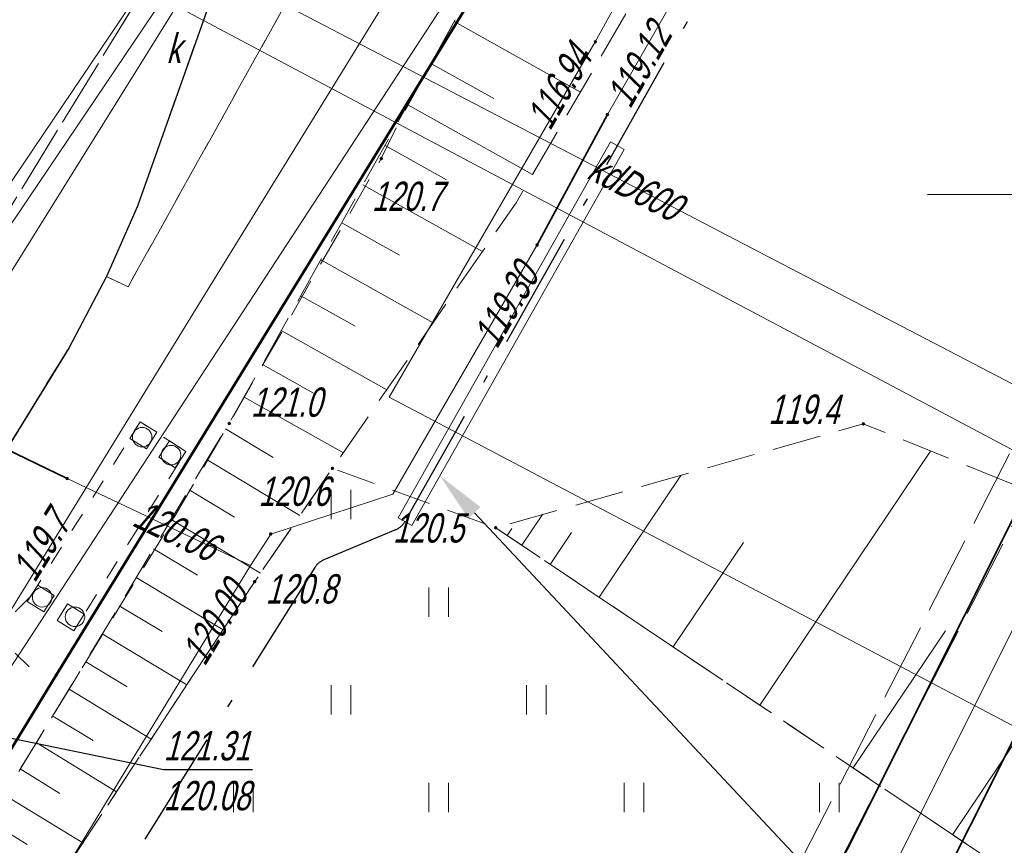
# Model space of a CAD drawing. Extents: x 7463256 to 7464485, y 5957341 to 5958260.
# Tile 110 of 256: x 7463724 to 7463749, y 5957533 to 5957554. Entities that reach past the tile are written whole.
import ezdxf
from ezdxf import colors
from ezdxf.entities.mleader import LeaderData, LeaderLine
from ezdxf.enums import TextEntityAlignment as Align
from ezdxf.math import Vec2, Vec3

# ---------------------------------------------------------------- set-up
doc = ezdxf.new("R2010")
doc.units = 0
doc.header["$MEASUREMENT"] = 0
for name, pattern in [('1.5_0.5', [2, 1.5, -0.5]), ('218-500', [1, 0.5, -0.5]), ('GAK', [5.2, 3, -1, 0.2, -1]), ('ib10_500', [1, 0.5, -0.5]), ('l219_500', [0]), ('mz1.0_0.5', [1.5, 1, -0.5]), ('mz1.25_0.5', [1.75, 1.25, -0.5]), ('mz2.0_0.5', [2.5, 2, -0.5])]:
    doc.linetypes.add(name, pattern=pattern)
doc.layers.get('0').update_dxf_attribs({"color": 2, "linetype": 'CONTINUOUS', "lineweight": 5})
for name, color, linetype in [('000 Inne (niezydentyfikowane)', 7, 'CONTINUOUS'), ('203-Punkt załamania granicy działki nie stabilizowany', 7, 'CONTINUOUS'), ('218-Granica użytku', 7, 'CONTINUOUS'), ('219-Linia granicy', 7, 'CONTINUOUS'), ('chodnik (powierzchnia)', 7, 'CONTINUOUS'), ('jezdnia (powierzchnia)', 7, 'CONTINUOUS'), ('krawężnik (linia)', 7, 'CONTINUOUS'), ('latarnia na słupie lub maszcie (punkt)', 7, 'CONTINUOUS'), ('podpora okrągła (punkt)', 7, 'CONTINUOUS'), ('przewód ciepłowniczy (linia)', 7, 'CONTINUOUS'), ('przewód ciepłowniczy - projektowany lub w budowie (linia) - ob. projektowany', 7, 'CONTINUOUS'), ('przewód elektroenergetyczny (linia)', 7, 'CONTINUOUS'), ('przewód gazowy (linia)', 7, 'CONTINUOUS'), ('przewód kanalizacyjny (linia)', 7, 'CONTINUOUS'), ('przewód kanalizacyjny (linia)-Atr1', 7, 'CONTINUOUS'), ('przewód telekomunikacyjny (linia)', 7, 'CONTINUOUS'), ('przewód wodociągowy (linia)', 7, 'CONTINUOUS'), ('punkt o określonej wysokości (sieć elektroenergetyczna)-Atr2', 7, 'CONTINUOUS'), ('punkt o określonej wysokości (sieć gazowa)', 7, 'CONTINUOUS'), ('punkt o określonej wysokości (sieć gazowa)-Atr2', 7, 'CONTINUOUS'), ('punkt o określonej wysokości (sieć telekomunikacyjna)-Atr2', 7, 'CONTINUOUS'), ('punkt o określonej wysokości (sieć telekomunikacyjna)-Atr3', 7, 'CONTINUOUS'), ('punkt o określonej wysokości (sieć wodociągowa)', 7, 'CONTINUOUS'), ('punkt o określonej wysokości (sieć wodociągowa)-Atr2', 7, 'CONTINUOUS'), ('punkt wysokościowy naturalny', 7, 'CONTINUOUS'), ('punkt wysokościowy naturalny-Atr2', 7, 'CONTINUOUS'), ('rura ochronna - przewód ciepłowniczy (linia)', 7, 'CONTINUOUS'), ('rura ochronna - przewód gazowy (linia)', 7, 'CONTINUOUS'), ('skarpa nieumocniona (powierzchnia)', 7, 'CONTINUOUS'), ('studzienka okrągła - przewód kanalizacyjny (punkt)-Atr17', 7, 'CONTINUOUS'), ('trawnik (powierzchnia)', 7, 'CONTINUOUS'), ('trawnik (powierzchnia) - symbol', 7, 'CONTINUOUS'), ('wiata (powierzchnia)', 7, 'CONTINUOUS'), ('wiata (powierzchnia) - symbol', 7, 'CONTINUOUS'), ('Wstawianie ramki sekcyjnej z opisem', 7, 'CONTINUOUS')]:
    doc.layers.add(name, color=color, linetype=linetype)
for name, color, linetype, lineweight in [('@proj.rury', 7, 'CONTINUOUS', 20), ('____proj LSN', 1, 'CONTINUOUS', 5), ('OBMBS-21-18876-opis proj', 1, 'CONTINUOUS', 18)]:
    doc.layers.add(name, color=color, linetype=linetype, lineweight=lineweight)
doc.styles.get("Standard").update_dxf_attribs({"font": 'txt', "width": 0.75})

# ---------------------------------------------------------------- blocks, each defined once
blk = doc.blocks.new('SM011')
at = {"color": 0, "linetype": 'Continuous', "lineweight": 13}
for p, q in [((-0.53, 0.531), (-0.883, 0.884)), ((0.531, 0.531), (0.884, 0.884)), ((-0.53, -0.53), (-0.883, -0.883)), ((0.531, -0.53), (0.884, -0.883))]:
    blk.add_line(p, q, dxfattribs=at)
blk = doc.blocks.new('IB04')
at = {"color": 0, "linetype": 'Continuous', "lineweight": 13}
blk.add_circle((0, 0), 0.25, dxfattribs=at)
blk = doc.blocks.new('PW01')
at = {"linetype": 'Continuous', "lineweight": 13}
h = blk.add_hatch(color=0, dxfattribs=at)
edge = h.paths.add_edge_path()
edge.add_arc((0, 0), 0.045, 0, 360)
blk = doc.blocks.new('TU04')
at = {"color": 0, "linetype": 'Continuous', "lineweight": 13}
for p, q in [((0, 0), (0, 0.75)), ((0.5, 0), (0.5, 0.75))]:
    blk.add_line(p, q, dxfattribs=at)
blk = doc.blocks.new('IB10')
at = {"color": 0, "linetype": 'Continuous', "lineweight": 13}
for p, q in [((0, 0), (0, 0.5)), ((0, 0.5), (0.5, 0.5)), ((0.5, 0), (0.5, 0.5)), ((0, 0), (0.5, 0))]:
    blk.add_line(p, q, dxfattribs=at)
blk = doc.blocks.new('203')
at = {"linetype": 'Continuous', "lineweight": 0}
h = blk.add_hatch(color=0, dxfattribs=at)
edge = h.paths.add_edge_path()
edge.add_arc((0, 0), 0.045, 0, 360)

msp = doc.modelspace()

# ---------------------------------------------------------------- linework, layer by layer
at = {"layer": '000 Inne (niezydentyfikowane)', "color": 7, "linetype": 'Continuous', "lineweight": 13}
for p, q in [((7463735.39, 5957554.43), (7463738.62, 5957552.62)), ((7463734.79, 5957553.36), (7463736.4, 5957552.46)), ((7463734.2, 5957552.3), (7463737.39, 5957550.51)), ((7463733.62, 5957551.26), (7463735.19, 5957550.38)), ((7463733.05, 5957550.25), (7463736.11, 5957548.54)), ((7463732.51, 5957549.28), (7463733.99, 5957548.45)), ((7463731.97, 5957548.33), (7463734.85, 5957546.72)), ((7463731.46, 5957547.41), (7463732.85, 5957546.63)), ((7463730.96, 5957546.52), (7463733.66, 5957545)), ((7463730.48, 5957545.65), (7463731.79, 5957544.92)), ((7463730.01, 5957544.81), (7463732.55, 5957543.39)), ((7463729.53, 5957544), (7463730.75, 5957543.27)), ((7463743.21, 5957536.93), (7463747.58, 5957543.43)), ((7463729.06, 5957543.21), (7463731.44, 5957541.78)), ((7463739.1, 5957539.69), (7463741.19, 5957542.81)), ((7463728.6, 5957542.44), (7463729.76, 5957541.74)), ((7463737.12, 5957541.02), (7463737.65, 5957541.81)), ((7463728.14, 5957541.68), (7463730.43, 5957540.31)), ((7463736.74, 5957541.27), (7463736.86, 5957541.45)), ((7463737.84, 5957540.53), (7463738.39, 5957541.35)), ((7463740.99, 5957538.42), (7463742.79, 5957541.09)), ((7463748.14, 5957533.61), (7463753.21, 5957541.16)), ((7463727.69, 5957540.93), (7463728.82, 5957540.26)), ((7463727.25, 5957540.2), (7463729.47, 5957538.86)), ((7463726.81, 5957539.47), (7463727.91, 5957538.81)), ((7463745.6, 5957535.32), (7463747.96, 5957538.83)), ((7463726.38, 5957538.75), (7463728.54, 5957537.45)), ((7463725.96, 5957538.04), (7463727.02, 5957537.4)), ((7463725.53, 5957537.34), (7463727.63, 5957536.06)), ((7463725.11, 5957536.65), (7463726.15, 5957536.02)), ((7463724.69, 5957535.97), (7463726.74, 5957534.71)), ((7463724.28, 5957535.3), (7463725.29, 5957534.67)), ((7463723.87, 5957534.63), (7463725.88, 5957533.4)), ((7463723.46, 5957533.97), (7463724.46, 5957533.36))]:
    msp.add_line(p, q, dxfattribs=at)
at = {"layer": '218-Granica użytku', "color": 3, "linetype": '218-500', "lineweight": 18, "flags": 128}
for points in [[(7463725.2, 5957537.7), (7463740.37, 5957562.43)], [(7463707.21, 5957508.16), (7463725.2, 5957537.7)]]:
    msp.add_lwpolyline(points, dxfattribs=at)
at = {"layer": '219-Linia granicy', "color": 3, "linetype": 'l219_500', "lineweight": 50, "flags": 128}
for points in [[(7463740.37, 5957562.43), (7463725.2, 5957537.7)], [(7463725.2, 5957537.7), (7463707.21, 5957508.16)]]:
    msp.add_lwpolyline(points, dxfattribs=at)
at = {"layer": '@proj.rury'}
for p, q in [((7463733.951, 5957541.728), (7463739.386, 5957551.353)), ((7463734.299, 5957541.532), (7463739.734, 5957551.156)), ((7463739.386, 5957551.353), (7463739.56, 5957551.254)), ((7463739.734, 5957551.156), (7463739.56, 5957551.254)), ((7463733.951, 5957541.728), (7463734.125, 5957541.63)), ((7463734.299, 5957541.532), (7463734.125, 5957541.63))]:
    msp.add_line(p, q, dxfattribs=at)
at = {"layer": 'chodnik (powierzchnia)', "color": 7, "linetype": 'mz1.0_0.5', "lineweight": 18, "flags": 128}
msp.add_lwpolyline([(7463684.15, 5957476.71), (7463681.1, 5957474.24), (7463681.13, 5957474.35), (7463681.27, 5957474.82), (7463681.41, 5957475.29), (7463681.56, 5957475.76), (7463681.71, 5957476.22), (7463681.86, 5957476.69), (7463682.01, 5957477.15), (7463682.17, 5957477.62), (7463682.32, 5957478.08), (7463682.49, 5957478.54), (7463682.65, 5957479), (7463682.81, 5957479.45), (7463682.98, 5957479.91), (7463683.15, 5957480.36), (7463683.32, 5957480.81), (7463683.5, 5957481.27), (7463683.67, 5957481.72), (7463683.85, 5957482.17), (7463684.03, 5957482.61), (7463684.21, 5957483.06), (7463684.39, 5957483.51), (7463684.58, 5957483.96), (7463684.77, 5957484.4), (7463684.96, 5957484.85), (7463685.15, 5957485.29), (7463685.35, 5957485.73), (7463685.55, 5957486.16), (7463685.76, 5957486.59), (7463685.97, 5957487.02), (7463686.19, 5957487.45), (7463686.42, 5957487.87), (7463686.65, 5957488.29), (7463686.89, 5957488.7), (7463687.14, 5957489.11), (7463687.39, 5957489.52), (7463696.94, 5957505.36), (7463700.32, 5957510.77), (7463700.31, 5957510.77), (7463703.33, 5957511.61), (7463716.54, 5957530.41), (7463716.06, 5957530.69), (7463725.52, 5957546.07), (7463726.49, 5957547.9), (7463727.04, 5957547.64), (7463737.29, 5957566.06), (7463738.77, 5957566.02), (7463740.12, 5957565.67), (7463741.42, 5957565.08), (7463738.09, 5957559.3), (7463734.01, 5957551.93), (7463733.52, 5957550.92), (7463729.63, 5957544.14), (7463727.92, 5957541.24), (7463719.88, 5957528.11), (7463715.87, 5957522.25), (7463704.74, 5957506.57), (7463704.75, 5957506.57), (7463700.93, 5957505.96), (7463699.58, 5957503.72), (7463695.24, 5957496.57), (7463694.43, 5957496.16), (7463689.6, 5957488.14), (7463685.34, 5957481.22), (7463684.86, 5957479.37)], close=True, dxfattribs=at)
at = {"layer": 'jezdnia (powierzchnia)', "color": 7, "linetype": '1.5_0.5', "lineweight": 18, "flags": 128}
for points in [[(7464435.78, 5957969.39), (7464432.43, 5957972.86), (7464429.42, 5957974.41), (7464426.04, 5957975.11), (7464423.57, 5957975.29), (7464415.47, 5957975.65), (7464371.24, 5957977.61), (7464365.3, 5957977.72), (7464358.84, 5957977.54), (7464346.65, 5957976.28), (7464334.12, 5957974.86), (7464314.08, 5957972.37), (7464311.27, 5957971.79), (7464308.65, 5957970.79), (7464306.54, 5957969.49), (7464304.63, 5957967.74), (7464302.38, 5957964.84), (7464301.74, 5957963.57), (7464301.19, 5957962.16), (7464300.69, 5957960.13), (7464300.42, 5957957.35), (7464300.44, 5957956.63), (7464301.34, 5957947.07), (7464297.39, 5957932.65), (7464296.35, 5957938.67), (7464295.41, 5957944.67), (7464295.17, 5957946.64), (7464294.07, 5957955.56), (7464293.61, 5957956.95), (7464292.71, 5957958.8), (7464291.04, 5957961.16), (7464288.7, 5957963.43), (7464286.48, 5957964.87), (7464282.67, 5957966.24), (7464279.68, 5957966.6), (7464275.55, 5957966.1), (7464272.53, 5957965.24), (7464268.15, 5957963.7), (7464261.6, 5957961.09), (7464256.13, 5957958.63), (7464254.19, 5957957.73), (7464203.13, 5957927.95), (7464201.44, 5957926.95), (7464180.61, 5957914.62), (7464165.37, 5957905.54), (7464161.93, 5957903.53), (7464100.25, 5957867.28), (7464064.71, 5957846.22), (7464055.2, 5957840.55), (7464053.84, 5957839.49), (7464052.69, 5957837.84), (7464051.91, 5957836.3), (7464051.31, 5957834.34), (7464051.05, 5957832.31), (7464051.31, 5957830.32), (7464051.63, 5957829.49), (7464053.32, 5957826.48), (7464047.06, 5957824.65), (7464046.37, 5957825.86), (7464044.81, 5957827.52), (7464043.6, 5957828.27), (7464042.09, 5957829.03), (7464040.11, 5957829.49), (7464038.12, 5957829.49), (7464036.05, 5957829.05), (7464034.47, 5957828.33), (7463990.77, 5957802.57), (7463984.67, 5957799.1), (7463963.97, 5957788.11), (7463953.9, 5957782.45), (7463916.77, 5957760.61), (7463915.43, 5957759.41), (7463915.19, 5957759.06), (7463914.98, 5957758.7), (7463914.81, 5957758.32), (7463914.66, 5957757.92), (7463914.55, 5957757.51), (7463914.48, 5957757.1), (7463914.44, 5957756.68), (7463914.43, 5957756.26), (7463914.83, 5957754.63), (7463915.69, 5957753.07), (7463915.97, 5957752.41), (7463916.13, 5957752.13), (7463917.59, 5957749.55), (7463915.13, 5957748.12), (7463913.12, 5957750.74), (7463911.87, 5957752.81), (7463910.63, 5957754.01), (7463910.25, 5957754.23), (7463909.85, 5957754.42), (7463909.44, 5957754.57), (7463909.02, 5957754.68), (7463908.58, 5957754.76), (7463908.15, 5957754.79), (7463907.71, 5957754.78), (7463907.27, 5957754.73), (7463905.57, 5957754.08), (7463866.26, 5957731.41), (7463858.61, 5957727.02), (7463857.72, 5957725.98), (7463855.16, 5957717.14), (7463854.76, 5957719.2), (7463853.89, 5957720.78), (7463852.79, 5957721.69), (7463851.14, 5957722.42), (7463850.42, 5957722.32), (7463846.1, 5957719.79), (7463840.56, 5957716.65), (7463836.11, 5957713.89), (7463831.61, 5957710.47), (7463828.31, 5957707.66), (7463822.22, 5957701.89), (7463817.3, 5957696.82), (7463812.7, 5957691.61), (7463812.45, 5957691.34), (7463806.98, 5957684.37), (7463803.64, 5957679.75), (7463801.45, 5957676.28), (7463793.55, 5957663.48), (7463792.86, 5957661.7), (7463792.97, 5957659.75), (7463793.77, 5957657.97), (7463795.13, 5957656.54), (7463794.29, 5957652.43), (7463792.69, 5957652.63), (7463790.95, 5957652.54), (7463789.5, 5957652.32), (7463787.98, 5957651.93), (7463786.22, 5957650.98), (7463785.18, 5957649.81), (7463783.63, 5957647.28), (7463741.4, 5957578.12), (7463740.09, 5957575.93), (7463739.68, 5957574.67), (7463739.8, 5957572.76), (7463740.25, 5957571.39), (7463740.85, 5957570.49), (7463741.87, 5957569.43), (7463743.26, 5957568.37), (7463741.42, 5957565.08), (7463740.12, 5957565.67), (7463738.77, 5957566.02), (7463737.29, 5957566.06), (7463735.98, 5957565.85), (7463734.34, 5957565.14), (7463733.02, 5957564.22), (7463732.29, 5957563.18), (7463701.08, 5957512.16), (7463700.31, 5957510.77), (7463700.32, 5957510.77), (7463696.94, 5957505.36), (7463687.39, 5957489.52), (7463687.14, 5957489.11), (7463686.89, 5957488.7), (7463686.65, 5957488.29), (7463686.42, 5957487.87), (7463686.19, 5957487.45), (7463685.97, 5957487.02), (7463685.76, 5957486.59), (7463685.55, 5957486.16), (7463685.35, 5957485.73), (7463685.15, 5957485.29), (7463684.96, 5957484.85), (7463684.77, 5957484.4), (7463684.58, 5957483.96), (7463684.39, 5957483.51), (7463684.21, 5957483.06), (7463684.03, 5957482.61), (7463683.85, 5957482.17), (7463683.67, 5957481.72), (7463683.5, 5957481.27), (7463683.32, 5957480.81), (7463683.15, 5957480.36), (7463682.98, 5957479.91), (7463682.81, 5957479.45), (7463682.65, 5957479), (7463682.49, 5957478.54), (7463682.32, 5957478.08), (7463682.17, 5957477.62), (7463682.01, 5957477.15), (7463681.86, 5957476.69), (7463681.71, 5957476.22), (7463681.56, 5957475.76), (7463681.41, 5957475.29), (7463681.27, 5957474.82), (7463681.13, 5957474.35), (7463681, 5957473.88), (7463680.87, 5957473.41), (7463680.74, 5957472.94), (7463680.61, 5957472.47), (7463680.48, 5957471.99), (7463680.36, 5957471.52), (7463680.25, 5957471.05), (7463680.13, 5957470.57), (7463680.02, 5957470.09), (7463679.91, 5957469.61), (7463679.81, 5957469.12), (7463679.71, 5957468.64), (7463679.61, 5957468.16), (7463679.52, 5957467.67), (7463679.42, 5957467.19), (7463679.33, 5957466.7), (7463679.25, 5957466.22), (7463679.16, 5957465.73), (7463679.08, 5957465.25), (7463679, 5957464.76), (7463678.93, 5957464.27), (7463678.85, 5957463.78), (7463678.78, 5957463.28), (7463678.72, 5957462.79), (7463678.65, 5957462.3), (7463678.59, 5957461.81), (7463678.53, 5957461.31), (7463678.47, 5957460.82), (7463678.42, 5957460.33), (7463678.36, 5957459.83), (7463678.31, 5957459.34), (7463678.26, 5957458.84), (7463678.22, 5957458.35), (7463678.17, 5957457.85), (7463678.13, 5957457.36), (7463678.09, 5957456.86), (7463678.05, 5957456.37), (7463678.02, 5957455.87), (7463677.99, 5957455.41), (7463677.96, 5957454.94), (7463677.93, 5957454.48), (7463677.91, 5957454.01), (7463677.89, 5957453.55), (7463677.87, 5957453.08), (7463677.86, 5957452.62), (7463677.85, 5957452.15), (7463677.84, 5957451.69), (7463677.84, 5957451.22), (7463677.84, 5957450.76), (7463677.85, 5957450.29), (7463677.86, 5957449.83), (7463677.87, 5957449.36), (7463670.59, 5957467.12), (7463670.68, 5957467.58), (7463670.78, 5957468.04), (7463670.89, 5957468.5), (7463670.99, 5957468.96), (7463671.11, 5957469.42), (7463671.22, 5957469.87), (7463671.34, 5957470.33), (7463671.46, 5957470.78), (7463671.59, 5957471.24), (7463671.72, 5957471.69), (7463671.86, 5957472.14), (7463672, 5957472.59), (7463672.14, 5957473.04), (7463673.46, 5957477.28), (7463673.58, 5957477.76), (7463673.68, 5957478.24), (7463673.77, 5957478.73), (7463673.84, 5957479.22), (7463673.89, 5957479.71), (7463673.93, 5957480.2), (7463673.95, 5957480.7), (7463673.95, 5957481.19), (7463673.93, 5957481.63), (7463673.91, 5957482.08), (7463673.86, 5957482.52), (7463673.81, 5957482.96), (7463673.74, 5957483.4), (7463673.66, 5957483.84), (7463673.57, 5957484.28), (7463673.47, 5957484.71), (7463673.35, 5957485.14), (7463673.2, 5957485.61), (7463673.02, 5957486.08), (7463672.82, 5957486.54), (7463672.6, 5957486.99), (7463672.36, 5957487.42), (7463672.1, 5957487.85), (7463671.82, 5957488.26), (7463671.52, 5957488.66), (7463671.25, 5957489.02), (7463670.95, 5957489.36), (7463670.64, 5957489.68), (7463670.3, 5957489.97), (7463669.95, 5957490.25), (7463669.57, 5957490.5), (7463669.19, 5957490.73), (7463668.78, 5957490.93), (7463668.37, 5957491.1), (7463667.96, 5957491.31), (7463667.54, 5957491.51), (7463667.12, 5957491.7), (7463666.7, 5957491.89), (7463666.27, 5957492.06), (7463665.84, 5957492.23), (7463665.41, 5957492.38), (7463664.97, 5957492.53), (7463642.84, 5957508.24), (7463669.89, 5957497.69), (7463670.31, 5957497.52), (7463670.74, 5957497.36), (7463671.18, 5957497.22), (7463671.62, 5957497.11), (7463672.07, 5957497.01), (7463672.52, 5957496.93), (7463672.97, 5957496.87), (7463673.43, 5957496.83), (7463673.89, 5957496.8), (7463674.34, 5957496.8), (7463674.8, 5957496.82), (7463675.3, 5957496.85), (7463675.79, 5957496.9), (7463676.29, 5957496.96), (7463676.78, 5957497.02), (7463677.27, 5957497.1), (7463677.76, 5957497.19), (7463678.25, 5957497.29), (7463678.74, 5957497.4), (7463679.22, 5957497.52), (7463679.7, 5957497.65), (7463680.18, 5957497.79), (7463680.66, 5957497.94), (7463681.12, 5957498.11), (7463681.59, 5957498.29), (7463682.05, 5957498.49), (7463682.49, 5957498.71), (7463682.94, 5957498.94), (7463683.37, 5957499.19), (7463683.81, 5957499.43), (7463684.24, 5957499.68), (7463684.65, 5957499.96), (7463685.06, 5957500.25), (7463685.45, 5957500.55), (7463685.83, 5957500.88), (7463686.2, 5957501.21), (7463686.55, 5957501.56), (7463686.89, 5957501.93), (7463688.47, 5957503.86), (7463689.58, 5957505.52), (7463695.05, 5957514.51), (7463697.35, 5957517.63), (7463699.52, 5957521.26), (7463701.68, 5957524.9), (7463703.98, 5957528.54), (7463706.45, 5957532.61), (7463709.76, 5957538.71), (7463712.45, 5957543.07), (7463719.87, 5957554.72), (7463722.1, 5957558.36), (7463724.25, 5957562.41), (7463732.9, 5957576.65), (7463767.27, 5957632.9), (7463796.54, 5957680.74), (7463799.31, 5957684.89), (7463802.28, 5957688.92), (7463805.13, 5957692.62), (7463808.07, 5957696.14), (7463812, 5957700.58), (7463813.05, 5957701.59), (7463815.17, 5957703.91), (7463818.63, 5957707.32), (7463821.81, 5957710.38), (7463824, 5957712.35), (7463825.06, 5957713.31), (7463827.47, 5957715.22), (7463831.55, 5957718.14), (7463834.51, 5957720.09), (7463871.58, 5957742.02), (7463872.84, 5957742.74), (7463873.73, 5957743.25), (7463884.95, 5957749.82), (7463947.94, 5957787.04), (7463958.13, 5957793.13), (7463978.66, 5957805.82), (7463992.86, 5957814.5), (7464021.02, 5957831.03), (7464036.35, 5957840.19), (7464045.52, 5957845.62), (7464072.76, 5957861.89), (7464098.08, 5957876.78), (7464143.2, 5957903.29), (7464143.83, 5957904.35), (7464144.42, 5957906.04), (7464144.87, 5957907.87), (7464144.93, 5957908.37), (7464145, 5957909.96), (7464144.74, 5957911.42), (7464152.37, 5957912.8), (7464152.74, 5957912.55), (7464154.03, 5957911.87), (7464155.59, 5957911.35), (7464156.76, 5957911.33), (7464160.57, 5957913.58), (7464192.28, 5957932.28), (7464213.7, 5957945.07), (7464214.43, 5957945.48), (7464238.65, 5957959.71), (7464249.15, 5957965.6), (7464251.26, 5957966.66), (7464253.69, 5957967.84), (7464257.35, 5957969.46), (7464261.98, 5957971.33), (7464263.31, 5957972), (7464273.13, 5957975.13), (7464277.92, 5957976.24), (7464280.42, 5957977.04), (7464282.71, 5957978.14), (7464285.69, 5957980.47), (7464287.52, 5957982.76), (7464288.9, 5957985.47), (7464289.81, 5957990.22), (7464289.57, 5957993.19), (7464288.87, 5958000.11), (7464295.35, 5958000.29), (7464295.83, 5957995.88), (7464296.53, 5957992.32), (7464297.86, 5957989.04), (7464299.36, 5957986.74), (7464301.71, 5957984.36), (7464305.3, 5957982.36), (7464307.82, 5957981.66), (7464311.17, 5957981.45), (7464364.74, 5957987.95), (7464391.32, 5957991.11), (7464398.1, 5957991.95), (7464414.27, 5957994.02), (7464414.84, 5957994.09), (7464425.44, 5957995.47), (7464427.97, 5957995.83), (7464434.5, 5957997.95), (7464434.9, 5957998.22), (7464435.3, 5957998.5), (7464435.68, 5957998.8), (7464436.05, 5957999.11), (7464436.4, 5957999.44), (7464436.74, 5957999.78), (7464437.07, 5958000.13), (7464437.39, 5958000.5), (7464437.69, 5958000.88), (7464437.97, 5958001.27), (7464438.24, 5958001.67), (7464438.49, 5958002.08), (7464438.73, 5958002.5), (7464438.95, 5958002.94), (7464439.15, 5958003.37), (7464439.33, 5958003.82), (7464439.5, 5958004.28), (7464439.65, 5958004.74), (7464439.78, 5958005.2), (7464439.89, 5958005.67), (7464439.98, 5958006.15), (7464440.05, 5958006.62), (7464440.11, 5958007.1), (7464440.14, 5958007.59), (7464440.16, 5958008.07), (7464437.87, 5957962.55), (7464436.62, 5957968.02)], [(7463732.29, 5957563.18), (7463730.63, 5957559.16), (7463727.28, 5957549.7), (7463726.49, 5957547.9), (7463725.52, 5957546.07), (7463716.06, 5957530.69), (7463715.47, 5957529.96), (7463702.9, 5957514.39), (7463701.69, 5957512.78), (7463700.31, 5957510.77), (7463701.08, 5957512.16)]]:
    msp.add_lwpolyline(points, close=True, dxfattribs=at)
at = {"layer": 'krawężnik (linia)', "color": 7, "linetype": 'Continuous', "lineweight": 25, "flags": 128}
msp.add_lwpolyline([(7463732.29, 5957563.18), (7463730.63, 5957559.16), (7463727.28, 5957549.7), (7463726.49, 5957547.9), (7463725.52, 5957546.07), (7463716.06, 5957530.69), (7463715.47, 5957529.96), (7463702.9, 5957514.39), (7463701.69, 5957512.78), (7463700.31, 5957510.77)], dxfattribs=at)
at = {"layer": 'przewód ciepłowniczy (linia)', "color": 212, "linetype": 'Continuous', "lineweight": 18, "flags": 128}
msp.add_lwpolyline([(7463714.95, 5957467.7), (7463716.83, 5957468.66), (7463718.66, 5957469.79), (7463721.77, 5957476.06), (7463726.22, 5957485.1), (7463739.86, 5957513.05), (7463728.15, 5957518.6), (7463733.71, 5957529.74), (7463743, 5957525.52), (7463760.03, 5957559.51), (7463769.42, 5957578.09), (7463774.63, 5957588.22), (7463781.13, 5957600.61), (7463786.87, 5957611.54), (7463793.25, 5957623.72), (7463784.44, 5957628.6), (7463789.66, 5957638.21), (7463799.63, 5957634.09), (7463807.09, 5957648.19), (7463816.56, 5957665.9), (7463826.55, 5957684.75)], dxfattribs=at)
at = {"layer": 'przewód ciepłowniczy - projektowany lub w budowie (linia) - ob. projektowany', "color": 212, "linetype": 'mz2.0_0.5', "lineweight": 18, "flags": 128}
for points in [[(7463668.14, 5957490.77), (7463695.62, 5957456.95), (7463717.02, 5957471.18), (7463738.99, 5957512.97), (7463727.62, 5957518.36), (7463733.54, 5957530.34), (7463741.06, 5957526.71), (7463791.26, 5957624.54), (7463783.84, 5957628.41), (7463789.4, 5957639.16), (7463797.8, 5957634.94), (7463827.45, 5957686.81)], [(7463667.43, 5957490.23), (7463695.43, 5957455.75), (7463717.71, 5957470.56), (7463740.22, 5957513.38), (7463728.83, 5957518.78), (7463733.95, 5957529.14), (7463741.46, 5957525.52), (7463792.47, 5957624.93), (7463785.05, 5957628.8), (7463789.79, 5957637.95), (7463798.16, 5957633.75), (7463828.18, 5957686.27)]]:
    msp.add_lwpolyline(points, dxfattribs=at)
at = {"layer": 'przewód elektroenergetyczny (linia)', "color": 1, "linetype": 'Continuous', "lineweight": 18, "flags": 128}
msp.add_lwpolyline([(7463687.21, 5957487.16), (7463692.88, 5957496.42), (7463697.46, 5957504.26), (7463701.62, 5957511.45), (7463705.87, 5957509.09), (7463706.95, 5957509.48), (7463712.05, 5957518.2), (7463715.35, 5957523.98), (7463720.12, 5957532.52), (7463722.68, 5957536.88), (7463723.68, 5957538.79), (7463729, 5957547.44), (7463736.46, 5957559.55), (7463733.01, 5957561.78), (7463733.5, 5957562.6), (7463735, 5957564.93), (7463740.3, 5957573.23), (7463741.71, 5957575.67), (7463741.47, 5957576.54)], dxfattribs=at)
at = {"layer": 'przewód gazowy (linia)', "color": 40, "linetype": 'Continuous', "lineweight": 18, "flags": 128}
for points in [[(7463747.42, 5957566.29), (7463745.06, 5957562.27), (7463740.92, 5957554.86), (7463739.31, 5957552.05), (7463737.51, 5957548.71), (7463733.82, 5957542.33), (7463730.69, 5957541.31), (7463730.17, 5957540.5)], [(7463730.17, 5957540.5), (7463725.48, 5957542.73), (7463715.08, 5957547.76), (7463713.82, 5957548.38), (7463713.28, 5957547.1)], [(7463730.17, 5957540.5), (7463725.44, 5957532.73)]]:
    msp.add_lwpolyline(points, dxfattribs=at)
at = {"layer": 'przewód kanalizacyjny (linia)', "color": 34, "linetype": 'Continuous', "lineweight": 18, "flags": 128}
msp.add_lwpolyline([(7463728.67, 5957556.11), (7463712.24, 5957531.75), (7463702.14, 5957517.39), (7463701.93, 5957517.61), (7463701.72, 5957517.83), (7463711.74, 5957532.09), (7463728.08, 5957556.32), (7463728.4, 5957556.25)], close=True, dxfattribs=at)
for points in [[(7463755.16, 5957542.3), (7463728.4, 5957556.25)], [(7463676.06, 5957491.42), (7463703.01, 5957516.41), (7463715.13, 5957533.71), (7463728.28, 5957554.82), (7463755.61, 5957540.32)]]:
    msp.add_lwpolyline(points, dxfattribs=at)
at = {"layer": 'przewód telekomunikacyjny (linia)', "color": 30, "linetype": 'Continuous', "lineweight": 18, "flags": 128}
msp.add_lwpolyline([(7463693.4, 5957487.69), (7463699.74, 5957497.66), (7463706.06, 5957507.94), (7463714.47, 5957521.36), (7463717.84, 5957526.97), (7463722.74, 5957535.93), (7463735.62, 5957555.64), (7463743.98, 5957569.19), (7463746.02, 5957573.08), (7463749.08, 5957577.99), (7463749.74, 5957579.07), (7463750.83, 5957580.84), (7463759.47, 5957595.19), (7463770.86, 5957613.92), (7463778.08, 5957625.84), (7463785.31, 5957637.76), (7463795.86, 5957632.23), (7463800.64, 5957641.85), (7463807.91, 5957656.58), (7463815.52, 5957671.75)], dxfattribs=at)
at = {"layer": 'przewód wodociągowy (linia)', "color": 5, "linetype": 'Continuous', "lineweight": 18, "flags": 128}
msp.add_lwpolyline([(7463727.262, 5957465.681), (7463729.69, 5957470.2), (7463733.88, 5957477.75), (7463739.47, 5957487.76), (7463747.08, 5957501.54), (7463752.73, 5957511.78), (7463760.43, 5957525.58), (7463762.63, 5957529.58), (7463744.92, 5957538.92), (7463733.72, 5957544.81), (7463739, 5957553.91), (7463745.22, 5957565.14), (7463751.42, 5957576.14), (7463752.48, 5957577.83)], dxfattribs=at)
at = {"layer": 'punkt o określonej wysokości (sieć telekomunikacyjna)-Atr2', "color": 7, "flags": 128}
msp.add_lwpolyline([(7463723.22, 5957536.25), (7463727.95, 5957535.28), (7463730.224, 5957535.28)], dxfattribs=at)
at = {"layer": 'rura ochronna - przewód ciepłowniczy (linia)', "color": 212, "linetype": 'Continuous', "lineweight": 35, "flags": 128}
msp.add_lwpolyline([(7463761.18, 5957558.98), (7463743.54, 5957523.75), (7463734.25, 5957528.11), (7463729.74, 5957519.18), (7463741.73, 5957513.8), (7463727.43, 5957484.51), (7463719.85, 5957469.13), (7463717.47, 5957467.69), (7463715.61, 5957466.81), (7463714.95, 5957467.7), (7463714.42, 5957468.62), (7463716.18, 5957469.62), (7463717.46, 5957470.44), (7463725, 5957485.68), (7463737.99, 5957512.29), (7463726.55, 5957518.01), (7463733.17, 5957531.36), (7463742.46, 5957527.28), (7463758.88, 5957560.03)], dxfattribs=at)
at = {"layer": 'rura ochronna - przewód gazowy (linia)', "color": 40, "linetype": 'Continuous', "lineweight": 35, "flags": 128}
for points in [[(7463737.51, 5957548.71), (7463739.31, 5957552.05)], [(7463725.48, 5957542.73), (7463715.08, 5957547.76)]]:
    msp.add_lwpolyline(points, dxfattribs=at)
at = {"layer": 'skarpa nieumocniona (powierzchnia)', "color": 7, "linetype": 'mz1.25_0.5', "lineweight": 18, "flags": 128}
for points in [[(7463741.54, 5957557.65), (7463736.97, 5957549.79), (7463732.27, 5957542.99), (7463730.28, 5957540.09), (7463721.56, 5957526.83), (7463715.87, 5957522.25), (7463716, 5957522.44), (7463717.13, 5957524.09), (7463721.51, 5957530.78), (7463725.69, 5957537.6), (7463729.81, 5957544.46), (7463735.67, 5957554.93), (7463738.09, 5957559.3), (7463742.37, 5957561.42)], [(7463753.76, 5957540.94), (7463768.45, 5957532.61), (7463772.29, 5957530.31), (7463766.76, 5957521.64), (7463752.42, 5957530.74), (7463736.45, 5957541.47), (7463745.86, 5957544.13)]]:
    msp.add_lwpolyline(points, close=True, dxfattribs=at)
at = {"layer": 'trawnik (powierzchnia)', "color": 7, "linetype": 'mz1.0_0.5', "lineweight": 18, "flags": 128}
for points in [[(7463727.04, 5957547.64), (7463726.49, 5957547.9), (7463727.28, 5957549.7), (7463730.63, 5957559.16), (7463732.29, 5957563.18), (7463733.02, 5957564.22), (7463734.34, 5957565.14), (7463735.98, 5957565.85), (7463737.29, 5957566.06)], [(7463736.45, 5957541.47), (7463752.42, 5957530.74), (7463766.76, 5957521.64), (7463757.11, 5957506.49), (7463754.59, 5957505.11), (7463752.69, 5957499.56), (7463749.27, 5957494.19), (7463738.83, 5957494.36), (7463704.74, 5957506.57), (7463715.87, 5957522.25), (7463721.56, 5957526.83), (7463730.28, 5957540.09), (7463732.27, 5957542.99)]]:
    msp.add_lwpolyline(points, close=True, dxfattribs=at)
at = {"layer": 'wiata (powierzchnia)', "color": 7, "linetype": 'ib10_500', "lineweight": 18, "flags": 128}
msp.add_lwpolyline([(7463724.46, 5957539.58), (7463725.65, 5957538.83), (7463728.52, 5957543.42), (7463727.35, 5957544.18)], close=True, dxfattribs=at)
at = {"layer": 'Wstawianie ramki sekcyjnej z opisem', "color": 7, "linetype": 'Continuous', "lineweight": 13, "flags": 128}
msp.add_lwpolyline([(7463747.5, 5957550), (7463752.5, 5957550)], dxfattribs=at)

# ---------------------------------------------------------------- block references
at = {"layer": '203-Punkt załamania granicy działki nie stabilizowany', "color": 3, "linetype": 'Continuous', "lineweight": 18}
msp.add_blockref('203', (7463725.2, 5957537.7), dxfattribs=at)
at = {"layer": 'latarnia na słupie lub maszcie (punkt)', "color": 7, "linetype": 'Continuous', "lineweight": 18}
msp.add_blockref('SM011', (7463723.62, 5957538.79), dxfattribs=at)
at = {"layer": 'podpora okrągła (punkt)', "color": 7, "linetype": 'Continuous', "lineweight": 13}
for p in [(7463727.4, 5957543.79), (7463728.14, 5957543.33), (7463724.84, 5957539.69), (7463725.68, 5957539.19)]:
    msp.add_blockref('IB04', p, dxfattribs=at)
at = {"layer": 'punkt o określonej wysokości (sieć gazowa)', "color": 40, "linetype": 'Continuous', "lineweight": 13}
for p in [(7463739.31, 5957552.05), (7463737.51, 5957548.71), (7463725.48, 5957542.73), (7463730.69, 5957541.31)]:
    msp.add_blockref('PW01', p, dxfattribs=at)
at = {"layer": 'punkt o określonej wysokości (sieć wodociągowa)', "color": 5, "linetype": 'Continuous', "lineweight": 13}
msp.add_blockref('PW01', (7463739, 5957553.91), dxfattribs=at)
at = {"layer": 'punkt wysokościowy naturalny', "color": 7, "linetype": 'Continuous', "lineweight": 13}
for p in [(7463733.52, 5957550.92), (7463729.63, 5957544.14), (7463745.86, 5957544.13), (7463732.27, 5957542.99), (7463736.45, 5957541.47), (7463730.28, 5957540.09)]:
    msp.add_blockref('PW01', p, dxfattribs=at)
at = {"layer": 'trawnik (powierzchnia) - symbol', "color": 7, "linetype": 'Continuous', "lineweight": 18}
for p in [(7463732.24, 5957541.69), (7463734.74, 5957539.19), (7463732.24, 5957536.69), (7463737.24, 5957536.69), (7463729.74, 5957534.19), (7463734.74, 5957534.19), (7463739.74, 5957534.19), (7463744.74, 5957534.19)]:
    msp.add_blockref('TU04', p, dxfattribs=at)
at = {"layer": 'wiata (powierzchnia) - symbol', "color": 7, "linetype": 'Continuous', "lineweight": 18}
for p, rotation in [((7463727.35, 5957544.18), 237.86), ((7463728.52, 5957543.42), 146.993), ((7463724.46, 5957539.58), 327.779), ((7463725.65, 5957538.83), 57.983)]:
    msp.add_blockref('IB10', p, dxfattribs=dict(at, rotation=rotation))

# ---------------------------------------------------------------- texts
at = {"layer": 'przewód kanalizacyjny (linia)-Atr1', "color": 34, "oblique": 15, "width": 0.72}
msp.add_text('kdD600', height=0.75, rotation=-27.533, dxfattribs=at).set_placement((7463738.92, 5957550.77), align=Align.MIDDLE_LEFT)
at = {"layer": 'punkt o określonej wysokości (sieć elektroenergetyczna)-Atr2', "color": 1, "oblique": 15, "width": 0.72}
msp.add_text('119.7', height=0.75, rotation=58.14, dxfattribs=at).set_placement((7463724.65, 5957540.04))
at = {"layer": 'punkt o określonej wysokości (sieć gazowa)-Atr2', "color": 40, "oblique": 15, "width": 0.72}
for s, rotation, p in [('119.12', 60.189, (7463739.89, 5957552.17)), ('119.30', 59.956, (7463736.48, 5957546.02)), ('120.06', 334.36, (7463727.11, 5957541.54)), ('120.00', 58.67, (7463729, 5957537.9))]:
    msp.add_text(s, height=0.75, rotation=rotation, dxfattribs=at).set_placement(p)
at = {"layer": 'punkt o określonej wysokości (sieć telekomunikacyjna)-Atr2', "color": 30, "oblique": 15, "width": 0.72}
msp.add_text('121.31', height=0.75, dxfattribs=at).set_placement((7463727.95, 5957535.288), align=Align.BOTTOM_LEFT)
at = {"layer": 'punkt o określonej wysokości (sieć telekomunikacyjna)-Atr3', "color": 30, "oblique": 15, "width": 0.72}
msp.add_text('120.08', height=0.75, dxfattribs=at).set_placement((7463727.95, 5957534.013), align=Align.BOTTOM_LEFT)
at = {"layer": 'punkt o określonej wysokości (sieć wodociągowa)-Atr2', "color": 5, "oblique": 15, "width": 0.72}
msp.add_text('116.94', height=0.75, rotation=59.87, dxfattribs=at).set_placement((7463737.84, 5957551.61))
at = {"layer": 'punkt wysokościowy naturalny-Atr2', "color": 7, "oblique": 15, "width": 0.72}
for s, p in [('120.7', (7463733.28, 5957549.58)), ('121.0', (7463730.18, 5957544.31)), ('119.4', (7463743.43, 5957544.13)), ('120.6', (7463730.38, 5957542.03)), ('120.5', (7463733.82, 5957541.09)), ('120.8', (7463730.56, 5957539.53))]:
    msp.add_text(s, height=0.75, dxfattribs=at).set_placement(p)
at = {"layer": 'studzienka okrągła - przewód kanalizacyjny (punkt)-Atr17', "color": 34, "oblique": 15, "width": 0.72}
msp.add_text('k', height=0.75, dxfattribs=at).set_placement((7463728.02, 5957553.37))

# ---------------------------------------------------------------- next in the draw order: leaders
at = {"layer": 'OBMBS-21-18876-opis proj', "lineweight": 20}
ml = msp.add_multileader_mtext('Standard', dxfattribs=at)
ml.set_content('\\pxqc;{\\W0.9;\\fArial|b0|i0|c238|p34;proj. przecisk mechaniczny\\PSRS160\\PL=9m}', color=256)
ml.set_leader_properties()
ml.build(insert=Vec2(0, 0))
ml.multileader.update_dxf_attribs({"has_text_frame": 1, "text_right_attachment_type": 0, "dogleg_length": 0.36, "arrow_head_size": 1.3})
ctx = ml.context
ctx.base_point, ctx.char_height, ctx.arrow_head_size, ctx.landing_gap_size, ctx.plane_origin, ctx.plane_x_axis, ctx.plane_y_axis = Vec3(7463787.12, 5957542.269, -10.8), 1.3, 1.3, 0.09, Vec3(7463726.42, 5957695.066, -10.8), Vec3(0.765565, 0.643359), Vec3(-0.643359, 0.765565)
ctx.right_attachment = 0
notes = []
notes.append((ctx, [(0, (1, 1, 0), (7463786.844, 5957542.038, -10.8), (0.765565, 0.643359), 0.36, [(0, [(7463748.525, 5957566.387, -10.8)], 0, [])])]))
ctx.mtext.insert, ctx.mtext.text_direction, ctx.mtext.rotation, ctx.mtext.width, ctx.mtext.defined_height, ctx.mtext.alignment, ctx.mtext.flow_direction = Vec3(7463794.227, 5957549.106, -10.8), Vec3(0.765565, 0.643359), 0.698877, 21.78171, 27.692, 2, 5
ctx.mtext.has_bg_fill, ctx.mtext.bg_color, ctx.mtext.bg_scale_factor, ctx.mtext.bg_transparency, ctx.mtext.use_window_bg_color = 1, -1023410167, 1.5, 0, 1
for ctx, leaders in notes:
    for number, flags, end, landing, length, lines in leaders:
        leader = LeaderData()
        leader.index, (leader.has_last_leader_line, leader.has_dogleg_vector, leader.attachment_direction) = number, flags
        leader.last_leader_point, leader.dogleg_vector, leader.dogleg_length = Vec3(end), Vec3(landing), length
        for number, points, colour, breaks in lines:
            line = LeaderLine()
            line.index, line.vertices, line.color, line.breaks = number, Vec3.list(points), colors.encode_raw_color(colour), breaks
            leader.lines.append(line)
        ctx.leaders.append(leader)

# ---------------------------------------------------------------- next in the draw order: leaders
ml = msp.add_multileader_mtext('Standard', dxfattribs=at)
ml.set_content('\\pxqc;{\\W0.9;\\fArial|b0|i0|c238|p34;proj. rura osłonowa DVK160\\PL=11m}', color=256)
ml.set_leader_properties()
ml.build(insert=Vec2(0, 0))
ml.multileader.update_dxf_attribs({"has_text_frame": 1, "text_right_attachment_type": 0, "dogleg_length": 0.36, "arrow_head_size": 1.3})
ctx = ml.context
ctx.base_point, ctx.char_height, ctx.arrow_head_size, ctx.landing_gap_size, ctx.plane_origin, ctx.plane_x_axis, ctx.plane_y_axis = Vec3(7463762.211, 5957514.297, -10.8), 1.3, 1.3, 0.09, Vec3(7463702.639, 5957676.689, -10.8), Vec3(0.765565, 0.643359), Vec3(-0.643359, 0.765565)
ctx.right_attachment = 0
notes = []
notes.append((ctx, [(0, (1, 1, 0), (7463761.935, 5957514.065, -10.8), (0.765565, 0.643359), 0.36, [(0, [(7463735.017, 5957542.803, -10.8)], 0, [])])]))
ctx.mtext.insert, ctx.mtext.text_direction, ctx.mtext.rotation, ctx.mtext.width, ctx.mtext.defined_height, ctx.mtext.alignment, ctx.mtext.flow_direction = Vec3(7463767.031, 5957519.366, -10.8), Vec3(0.765565, 0.643359), 0.698877, 14.77025, 27.692, 2, 5
ctx.mtext.has_bg_fill, ctx.mtext.bg_color, ctx.mtext.bg_scale_factor, ctx.mtext.bg_transparency, ctx.mtext.use_window_bg_color = 1, -1023410167, 1.5, 0, 1
for ctx, leaders in notes:
    for number, flags, end, landing, length, lines in leaders:
        leader = LeaderData()
        leader.index, (leader.has_last_leader_line, leader.has_dogleg_vector, leader.attachment_direction) = number, flags
        leader.last_leader_point, leader.dogleg_vector, leader.dogleg_length = Vec3(end), Vec3(landing), length
        for number, points, colour, breaks in lines:
            line = LeaderLine()
            line.index, line.vertices, line.color, line.breaks = number, Vec3.list(points), colors.encode_raw_color(colour), breaks
            leader.lines.append(line)
        ctx.leaders.append(leader)

# ---------------------------------------------------------------- next in the draw order: linework, layer by layer
at = {"layer": '____proj LSN', "linetype": 'GAK', "lineweight": 30}
msp.add_lwpolyline([(7463810.989, 5957676.522), (7463800.184, 5957658.279), (7463793.869, 5957647.689, 0.203616), (7463793.816, 5957647.301), (7463794.916, 5957643.26, -0.205626), (7463794.861, 5957642.869), (7463764.816, 5957593.361), (7463764.816, 5957593.361), (7463749.912, 5957569.146), (7463743.314, 5957557.902), (7463734.125, 5957541.63, -0.16646), (7463733.883, 5957541.415), (7463732.047, 5957540.645, 0.154872), (7463731.817, 5957540.449), (7463708.804, 5957503.682), (7463695.786, 5957483.524), (7463691.49, 5957475.813, -0.201055), (7463691.186, 5957475.574), (7463658.858, 5957466.664, -0.374915), (7463658.265, 5957466.949), (7463653.128, 5957478.933), (7463653.128, 5957478.933), (7463644.191, 5957493.359), (7463612.028, 5957521.314)], format="xyb", dxfattribs=at)

doc.saveas('drawing.dxf')
